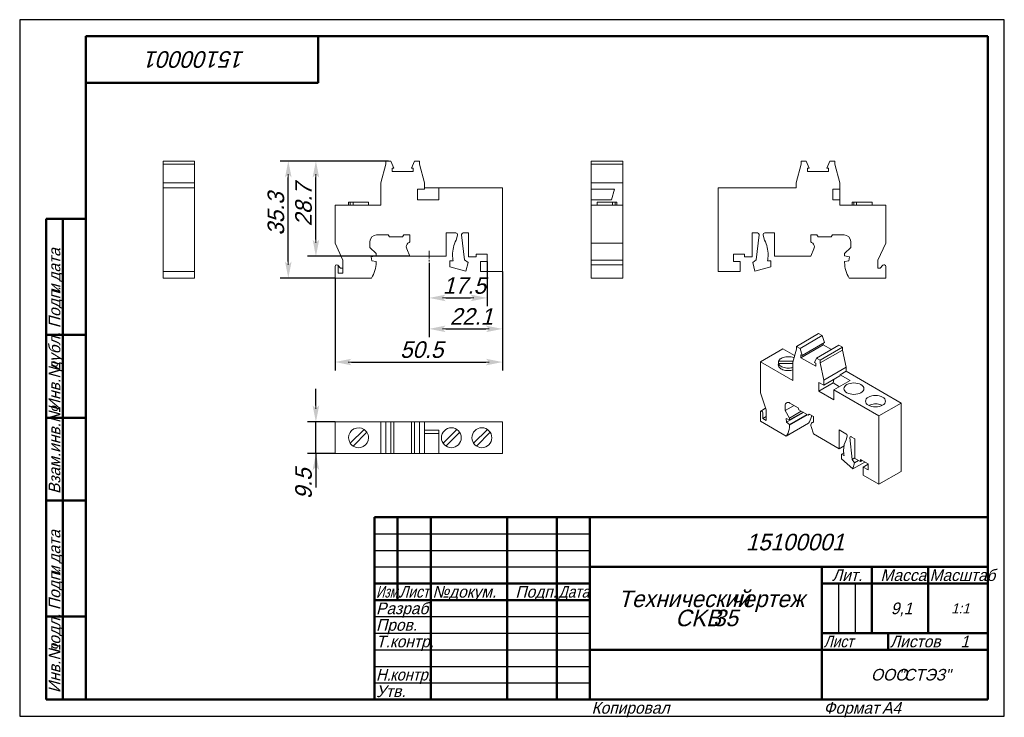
# Model space of a CAD drawing. Header units: millimetres. Extents: x 0 to 297, y 0 to 210.
import ezdxf

# ---------------------------------------------------------------- set-up
doc = ezdxf.new("R2010")
doc.units = ezdxf.units.MM
doc.linetypes.add('CENTER_per1_scale0.070669', pattern=[3.59, 2.24375, -0.44875, 0.44875, -0.44875])
doc.styles.add('TextStyle_1', font='T-FLEX Type A.TTF', dxfattribs={"oblique": 15, "height": 5})
doc.styles.add('TextStyle_2', font='T-FLEX Type A.TTF', dxfattribs={"oblique": 15, "height": 3.5})
doc.styles.add('TextStyle_3', font='T-FLEX Type A.TTF', dxfattribs={"width": 0.744064, "oblique": 15, "height": 3.5})
doc.styles.add('TextStyle_4', font='T-FLEX Type A.TTF', dxfattribs={"width": 0.883061, "oblique": 15, "height": 3.5})
doc.styles.add('TextStyle_5', font='T-FLEX Type A.TTF', dxfattribs={"width": 0.94413, "oblique": 15, "height": 3.5})
doc.styles.add('TextStyle_6', font='T-FLEX Type A.TTF', dxfattribs={"width": 0.98844, "oblique": 15, "height": 3.5})
doc.styles.add('TextStyle_7', font='T-FLEX Type A.TTF', dxfattribs={"oblique": 15, "height": 5})
doc.styles.add('TextStyle_8', font='T-FLEX Type A.TTF', dxfattribs={"oblique": 15, "height": 3})
doc.styles.add('TextStyle_9', font='T-FLEX Type A.TTF', dxfattribs={"oblique": 15, "height": 3.5})
doc.dimstyles.new('DIM_ST_1', dxfattribs={"dimtxt": 5, "dimasz": 5, "dimexe": 2.5, "dimexo": 0, "dimtad": 1, "dimrnd": 0.01, "dimdsep": 46, "dimtxsty": 'TextStyle_1', "dimblk": 'Arrow_3_C7_Status', "dimcen": 0.09, "dimclrd": 7, "dimclre": 7, "dimclrt": 7, "dimazin": 0, "dimtfac": 1, "dimtdec": 0, "dimtmove": 0, "dimatfit": 0, "dimldrblk": 'NONE', "dimfxl": 1, "dimtvp": 1, "dimtolj": 1, "dimarcsym": 0})
doc.dimstyles.new('DIM_ST_2', dxfattribs={"dimtxt": 5, "dimasz": 5, "dimexe": 2.5, "dimexo": 0, "dimtad": 1, "dimrnd": 0.01, "dimdsep": 46, "dimtxsty": 'TextStyle_1', "dimblk": 'Arrow_3_C7_Status', "dimcen": 0.09, "dimclrd": 7, "dimclre": 7, "dimclrt": 7, "dimazin": 0, "dimtfac": 1, "dimtdec": 0, "dimtmove": 0, "dimatfit": 0, "dimldrblk": 'NONE', "dimfxl": 1, "dimtvp": 1, "dimtolj": 1, "dimarcsym": 0})

# ---------------------------------------------------------------- blocks, each defined once
blk = doc.blocks.new('Arrow_3_C7_Status')
at = {"color": 7, "linetype": 'Continuous', "lineweight": 0}
blk.add_line((-1, 0), (-0.8, 0), dxfattribs=at)
at = {"color": 7}
blk.add_solid([(-1, -0.2), (0, 0), (-0.8, 0), (-1, 0.2)], dxfattribs=at)
blk = doc.blocks.new('*D5')
at = {"color": 7, "lineweight": -2}
for p, q in [((123.51, 136.68), (123.51, 123.61)), ((141.01, 137.09), (141.01, 123.61)), ((128.51, 126.11), (136.01, 126.11))]:
    blk.add_line(p, q, dxfattribs=at)
at = {"layer": 'Defpoints', "color": 0}
for p in [(123.51, 136.68), (141.01, 137.09), (141.01, 126.11)]:
    blk.add_point(p, dxfattribs=at)
at = {"color": 7, "lineweight": -2, "xscale": 5, "yscale": 5, "zscale": 5, "rotation": 180}
blk.add_blockref('Arrow_3_C7_Status', (123.51, 126.11), dxfattribs=at)
at = {"color": 7, "lineweight": -2, "xscale": 5, "yscale": 5, "zscale": 5}
blk.add_blockref('Arrow_3_C7_Status', (141.01, 126.11), dxfattribs=at)
blk = doc.blocks.new('_None')
blk = doc.blocks.new('*D6')
at = {"color": 7, "lineweight": -2}
for p, q in [((123.51, 136.68), (123.51, 114.27)), ((145.61, 134.09), (145.61, 114.27)), ((128.51, 116.77), (140.61, 116.77))]:
    blk.add_line(p, q, dxfattribs=at)
at = {"layer": 'Defpoints', "color": 0}
for p in [(123.51, 136.68), (145.61, 134.09), (145.61, 116.77)]:
    blk.add_point(p, dxfattribs=at)
at = {"color": 7, "lineweight": -2, "xscale": 5, "yscale": 5, "zscale": 5, "rotation": 180}
blk.add_blockref('Arrow_3_C7_Status', (123.51, 116.77), dxfattribs=at)
at = {"color": 7, "lineweight": -2, "xscale": 5, "yscale": 5, "zscale": 5}
blk.add_blockref('Arrow_3_C7_Status', (145.61, 116.77), dxfattribs=at)
blk = doc.blocks.new('*D7')
at = {"color": 7, "lineweight": -2}
for p, q in [((145.61, 134.09), (145.61, 104.27)), ((95.11, 132.09), (95.11, 104.27)), ((100.11, 106.77), (140.61, 106.77))]:
    blk.add_line(p, q, dxfattribs=at)
at = {"layer": 'Defpoints', "color": 0}
for p in [(145.61, 134.09), (95.11, 132.09), (145.61, 106.77)]:
    blk.add_point(p, dxfattribs=at)
at = {"color": 7, "lineweight": -2, "xscale": 5, "yscale": 5, "zscale": 5}
for p, rotation in [((95.11, 106.77), 180), ((145.61, 106.77), 360)]:
    blk.add_blockref('Arrow_3_C7_Status', p, dxfattribs=dict(at, rotation=rotation))
blk = doc.blocks.new('*D8')
at = {"color": 7, "lineweight": -2}
for p, q in [((110.41, 167.39), (86.85, 167.39)), ((89.35, 143.69), (89.35, 162.39)), ((117.67, 138.69), (86.85, 138.69))]:
    blk.add_line(p, q, dxfattribs=at)
at = {"layer": 'Defpoints', "color": 0}
for p in [(89.35, 167.39), (110.41, 167.39), (117.67, 138.69)]:
    blk.add_point(p, dxfattribs=at)
at = {"color": 7, "lineweight": -2, "xscale": 5, "yscale": 5, "zscale": 5}
for p, rotation in [((89.35, 167.39), 90), ((89.35, 138.69), 270)]:
    blk.add_blockref('Arrow_3_C7_Status', p, dxfattribs=dict(at, rotation=rotation))
blk = doc.blocks.new('*D9')
at = {"color": 7, "lineweight": -2}
for p, q in [((111.2, 167.39), (78.52, 167.39)), ((81.02, 137.09), (81.02, 162.39)), ((95.11, 132.09), (78.52, 132.09))]:
    blk.add_line(p, q, dxfattribs=at)
at = {"layer": 'Defpoints', "color": 0}
for p in [(81.02, 167.39), (111.2, 167.39), (95.11, 132.09)]:
    blk.add_point(p, dxfattribs=at)
at = {"color": 7, "lineweight": -2, "xscale": 5, "yscale": 5, "zscale": 5}
for p, rotation in [((81.02, 167.39), 90), ((81.02, 132.09), 270)]:
    blk.add_blockref('Arrow_3_C7_Status', p, dxfattribs=dict(at, rotation=rotation))
blk = doc.blocks.new('*D10')
at = {"color": 7, "lineweight": -2}
for p, q in [((89.35, 93.7), (89.35, 98.7)), ((95.11, 88.7), (86.85, 88.7)), ((89.35, 79.2), (89.35, 88.7)), ((95.11, 79.2), (86.85, 79.2)), ((89.35, 79.2), (89.35, 68.96)), ((89.35, 74.2), (89.35, 69.2))]:
    blk.add_line(p, q, dxfattribs=at)
at = {"layer": 'Defpoints', "color": 0}
for p in [(89.35, 88.7), (95.11, 88.7), (95.11, 79.2)]:
    blk.add_point(p, dxfattribs=at)
at = {"color": 7, "lineweight": -2, "xscale": 5, "yscale": 5, "zscale": 5}
for p, rotation in [((89.35, 88.7), 270), ((89.35, 79.2), 90)]:
    blk.add_blockref('Arrow_3_C7_Status', p, dxfattribs=dict(at, rotation=rotation))
blk = doc.blocks.new('_FR1Страница_1')
at = {"color": 7, "linetype": 'Continuous', "lineweight": 25}
for p, q in [((0, 210), (0, 0)), ((297, 210), (0, 210)), ((297, 0), (297, 210)), ((107, 55), (172, 55)), ((107, 50), (172, 50)), ((107, 45), (172, 45)), ((247, 40), (247, 25)), ((252, 40), (252, 25)), ((107, 30), (172, 30)), ((107, 25), (172, 25)), ((107, 20), (172, 20)), ((242, 20), (292, 20)), ((262, 20), (262, 20)), ((107, 15), (172, 15)), ((107, 10), (172, 10)), ((0, 0), (297, 0))]:
    blk.add_line(p, q, dxfattribs=at)
at = {"color": 7, "linetype": 'Continuous', "lineweight": 50}
for p, q in [((20, 5), (20, 205)), ((20, 205), (292, 205)), ((90, 191), (90, 205)), ((292, 205), (292, 5)), ((20, 191), (90, 191)), ((8, 5), (8, 150)), ((8, 150), (20, 150)), ((13, 150), (13, 5)), ((8, 115), (20, 115)), ((8, 90), (20, 90)), ((20, 65), (8, 65)), ((107, 5), (107, 60)), ((107, 60), (292, 60)), ((114, 60), (114, 35)), ((124, 60), (124, 5)), ((147, 60), (147, 5)), ((162, 60), (162, 5)), ((172, 60), (172, 5)), ((172, 45), (292, 45)), ((242, 45), (242, 5)), ((257, 45), (257, 25)), ((274, 45), (274, 25)), ((107, 40), (172, 40)), ((242, 40), (292, 40)), ((107, 35), (172, 35)), ((8, 30), (20, 30)), ((242, 25), (292, 25)), ((262, 25), (262, 20)), ((172, 20), (292, 20)), ((20, 5), (8, 5)), ((292, 5), (20, 5))]:
    blk.add_line(p, q, dxfattribs=at)
at = {"color": 7, "oblique": 15}
for s, height, rotation, style, p in [('15100001', 5, 180, 'TextStyle_7', (67.98, 200.5)), ('дата', 3.5, 90, 'TextStyle_2', (12.25, 131.01)), ('Подп.', 3.5, 90, 'TextStyle_2', (12.25, 117)), ('и', 3.5, 90, 'TextStyle_2', (12.25, 127.51)), ('дубл.', 3.5, 90, 'TextStyle_2', (12.25, 104.01)), ('Инв.№', 3.5, 90, 'TextStyle_2', (12.25, 92)), ('Взам.инв.№', 3.5, 90, 'TextStyle_2', (12.25, 67)), ('дата', 3.5, 90, 'TextStyle_2', (12.25, 46.01)), ('Подп.', 3.5, 90, 'TextStyle_2', (12.25, 32)), ('и', 3.5, 90, 'TextStyle_2', (12.25, 42.51)), ('подл.', 3.5, 90, 'TextStyle_2', (12.25, 19.01)), ('Инв.№', 3.5, 90, 'TextStyle_2', (12.25, 7))]:
    blk.add_text(s, height=height, rotation=rotation, dxfattribs=dict(at, style=style)).set_placement(p)
for s, height, style, p in [('15100001', 5, 'TextStyle_7', (219.02, 50)), ('Лит.', 3.5, 'TextStyle_2', (245.03, 40.76)), ('Масса', 3.5, 'TextStyle_2', (259.65, 40.76)), ('№', 3.5, 'TextStyle_2', (124.5, 35.75)), ('Подп.', 3.5, 'TextStyle_2', (149.53, 35.75)), ('докум.', 3.5, 'TextStyle_2', (129.5, 35.75)), ('Технический', 5, 'TextStyle_7', (180.55, 32.88)), ('чертеж', 5, 'TextStyle_7', (214.51, 32.88)), ('Разраб.', 3.5, 'TextStyle_2', (107.5, 30.75)), ('9,1', 3.5, 'TextStyle_2', (262.78, 30.75)), ('1:1', 3, 'TextStyle_8', (280.99, 31)), ('CKB', 5, 'TextStyle_7', (197.75, 27.12)), ('35', 5, 'TextStyle_7', (209.19, 27.12)), ('Пров.', 3.5, 'TextStyle_2', (107.5, 25.75)), ('Т.контр.', 3.5, 'TextStyle_2', (107.5, 20.75)), ('Листов', 3.5, 'TextStyle_2', (262.5, 20.75)), ('1', 3.5, 'TextStyle_9', (283.78, 20.75)), ('ООО', 3.5, 'TextStyle_2', (256.78, 10.75)), ('"СТЭЗ"', 3.5, 'TextStyle_2', (265.03, 10.75)), ('Утв.', 3.5, 'TextStyle_2', (107.5, 5.75)), ('Копировал', 3.5, 'TextStyle_2', (172.5, 0.75)), ('Формат', 3.5, 'TextStyle_2', (242.5, 0.75)), ('A4', 3.5, 'TextStyle_2', (260.12, 0.75))]:
    blk.add_text(s, height=height, dxfattribs=dict(at, style=style)).set_placement(p)
for s, style, width, p in [('Масштаб', 'TextStyle_6', 0.98844, (274.5, 40.76)), ('Изм.', 'TextStyle_3', 0.744064, (107.5, 35.75)), ('Лист', 'TextStyle_4', 0.883061, (114.5, 35.75)), ('Дата', 'TextStyle_4', 0.883061, (162.5, 35.75)), ('Лист', 'TextStyle_4', 0.883061, (242.5, 20.75)), ('Н.', 'TextStyle_5', 0.94413, (107.5, 10.75)), ('контр.', 'TextStyle_5', 0.94413, (111.75, 10.75))]:
    blk.add_text(s, height=3.5, dxfattribs=dict(at, style=style, width=width)).set_placement(p)
blk = doc.blocks.new('Страница_1')
at = {"color": 7, "linetype": 'Continuous', "lineweight": 20}
for p, q in [((52.757, 167.393), (43.257, 167.393)), ((43.257, 167.393), (43.257, 166.393)), ((52.757, 166.393), (43.257, 166.393)), ((43.257, 166.393), (43.257, 160.795)), ((52.757, 167.393), (52.757, 166.393)), ((52.757, 166.393), (52.757, 160.795)), ((108.914, 160.795), (110.414, 166.393)), ((110.414, 166.393), (110.414, 167.393)), ((110.414, 167.393), (111.976, 167.393)), ((111.976, 167.393), (112.876, 165.273)), ((118.152, 165.273), (119.052, 167.393)), ((119.052, 167.393), (120.614, 167.393)), ((120.614, 167.393), (120.614, 166.393)), ((120.614, 166.393), (122.114, 160.795)), ((172.415, 167.393), (181.915, 167.393)), ((172.415, 166.393), (172.415, 167.393)), ((172.415, 160.795), (172.415, 166.393)), ((172.415, 166.393), (181.915, 166.393)), ((181.915, 166.393), (181.915, 167.393)), ((181.915, 160.795), (181.915, 166.393)), ((235.714, 166.393), (234.214, 160.795)), ((235.714, 167.393), (235.714, 166.393)), ((237.276, 167.393), (235.714, 167.393)), ((238.176, 165.273), (237.276, 167.393)), ((244.353, 167.393), (243.453, 165.273)), ((245.914, 167.393), (244.353, 167.393)), ((245.914, 166.393), (245.914, 167.393)), ((247.414, 160.795), (245.914, 166.393)), ((112.364, 165.273), (112.364, 164.193)), ((112.876, 165.273), (112.364, 165.273)), ((112.364, 164.193), (118.664, 164.193)), ((118.152, 165.273), (118.664, 165.273)), ((118.664, 165.273), (118.664, 164.193)), ((237.664, 164.193), (237.664, 165.273)), ((237.664, 165.273), (238.176, 165.273)), ((243.964, 164.193), (237.664, 164.193)), ((243.453, 165.273), (243.964, 165.273)), ((243.964, 165.273), (243.964, 164.193)), ((43.257, 160.795), (43.257, 159.301)), ((52.757, 160.795), (43.257, 160.795)), ((52.757, 160.795), (52.757, 159.293)), ((108.914, 154.093), (108.914, 160.795)), ((122.114, 160.795), (122.114, 158.893)), ((172.415, 160.795), (181.915, 160.795)), ((172.415, 158.893), (172.415, 160.795)), ((181.915, 154.093), (181.915, 160.795)), ((234.214, 160.795), (234.214, 159.293)), ((247.414, 158.893), (247.414, 160.795)), ((43.257, 159.293), (52.757, 159.293)), ((43.257, 159.293), (43.257, 134.093)), ((52.757, 159.293), (52.757, 134.093)), ((120.014, 155.693), (120.014, 158.893)), ((120.014, 158.893), (122.114, 158.893)), ((122.114, 159.293), (126.414, 159.293)), ((126.414, 159.293), (126.414, 155.693)), ((126.414, 159.293), (145.614, 159.293)), ((145.614, 159.293), (145.614, 134.093)), ((172.415, 158.893), (179.415, 158.893)), ((172.415, 158.893), (172.415, 155.693)), ((179.415, 158.893), (178.558, 155.693)), ((210.714, 159.293), (210.714, 134.093)), ((234.214, 159.293), (210.714, 159.293)), ((247.414, 158.893), (245.314, 158.893)), ((245.314, 158.893), (245.314, 155.693)), ((247.414, 158.893), (247.414, 155.693)), ((99.214, 154.998), (99.711, 154.998)), ((99.214, 154.998), (99.214, 154.093)), ((100.532, 154.998), (99.711, 154.998)), ((99.711, 154.093), (99.711, 154.998)), ((100.56, 154.998), (105.214, 154.998)), ((100.56, 154.093), (100.56, 154.998)), ((105.214, 154.093), (105.214, 154.998)), ((126.414, 155.693), (120.014, 155.693)), ((178.558, 155.693), (172.415, 155.693)), ((172.415, 154.093), (172.415, 155.693)), ((174.165, 154.998), (174.165, 154.093)), ((174.168, 154.998), (177.165, 154.998)), ((177.165, 154.998), (178.819, 154.998)), ((178.819, 154.093), (178.819, 154.998)), ((179.668, 154.998), (178.827, 154.998)), ((179.668, 154.093), (179.668, 154.998)), ((179.668, 154.998), (180.162, 154.998)), ((180.165, 154.093), (180.165, 154.998)), ((245.314, 155.693), (247.414, 155.693)), ((247.414, 154.093), (247.414, 155.693)), ((251.114, 154.998), (251.114, 154.093)), ((251.114, 154.998), (251.612, 154.998)), ((252.432, 154.998), (251.612, 154.998)), ((251.612, 154.093), (251.612, 154.998)), ((252.46, 154.093), (252.46, 154.998)), ((252.46, 154.998), (257.114, 154.998)), ((257.114, 154.093), (257.114, 154.998)), ((95.114, 154.093), (108.914, 154.093)), ((95.114, 142.645), (95.114, 154.093)), ((181.915, 154.093), (172.415, 154.093)), ((172.415, 142.645), (172.415, 154.093)), ((181.915, 142.645), (181.915, 154.093)), ((261.214, 154.093), (247.414, 154.093)), ((261.214, 142.645), (261.214, 154.093)), ((131.562, 145.693), (128.614, 145.693)), ((128.614, 145.693), (128.614, 138.693)), ((135.414, 145.693), (133.779, 145.693)), ((135.414, 138.493), (135.414, 145.693)), ((220.914, 145.693), (222.549, 145.693)), ((220.914, 138.493), (220.914, 145.693)), ((224.766, 145.693), (227.714, 145.693)), ((227.714, 145.693), (227.714, 138.693)), ((97.514, 137.498), (95.114, 142.645)), ((105.664, 143.093), (105.664, 141.343)), ((111.168, 145.093), (107.664, 145.093)), ((111.514, 144.493), (111.168, 145.093)), ((115.514, 144.493), (111.514, 144.493)), ((115.861, 145.093), (115.514, 144.493)), ((117.714, 145.093), (115.861, 145.093)), ((117.714, 143.279), (117.714, 145.093)), ((131.628, 143.504), (132.045, 145.064)), ((132.045, 145.064), (132.062, 145.193)), ((133.279, 145.193), (133.283, 145.132)), ((133.283, 145.132), (134.214, 137.548)), ((181.915, 142.645), (172.415, 142.645)), ((172.415, 137.498), (172.415, 142.645)), ((181.915, 137.498), (181.915, 142.645)), ((223.046, 145.132), (222.114, 137.548)), ((223.049, 145.193), (223.046, 145.132)), ((224.283, 145.064), (224.266, 145.193)), ((224.701, 143.504), (224.283, 145.064)), ((238.614, 143.279), (238.614, 145.093)), ((238.614, 145.093), (240.468, 145.093)), ((240.468, 145.093), (240.814, 144.493)), ((240.814, 144.493), (244.814, 144.493)), ((244.814, 144.493), (245.161, 145.093)), ((245.161, 145.093), (248.664, 145.093)), ((250.664, 143.093), (250.664, 141.343)), ((258.814, 137.498), (261.214, 142.645)), ((105.664, 141.343), (107.514, 139.493)), ((117.673, 138.693), (116.733, 140.907)), ((238.655, 138.693), (239.595, 140.907)), ((250.664, 141.343), (248.814, 139.493)), ((97.514, 133.593), (97.514, 137.498)), ((107.514, 138.76), (106.003, 138.493)), ((106.003, 138.493), (106.214, 137.293)), ((106.214, 137.293), (107.514, 137.093)), ((107.514, 139.493), (107.514, 138.76)), ((107.514, 137.093), (107.514, 136.793)), ((128.614, 138.693), (117.673, 138.693)), ((129.721, 137.258), (130.703, 137.258)), ((129.721, 135.491), (129.721, 137.258)), ((130.74, 137.258), (130.703, 137.258)), ((134.214, 137.548), (135.229, 136.81)), ((135.229, 136.81), (134.531, 134.202)), ((137.714, 138.493), (135.414, 138.493)), ((137.714, 139.293), (137.714, 138.493)), ((141.014, 139.293), (137.714, 139.293)), ((138.963, 137.093), (141.014, 137.093)), ((138.963, 134.093), (138.963, 137.093)), ((141.014, 139.293), (141.014, 137.093)), ((172.415, 136.1), (172.415, 137.498)), ((181.915, 137.498), (172.415, 137.498)), ((181.915, 136.101), (181.915, 137.498)), ((215.314, 139.293), (215.314, 137.093)), ((215.314, 139.293), (218.614, 139.293)), ((215.314, 137.093), (217.366, 137.093)), ((217.366, 137.093), (217.366, 134.093)), ((218.614, 139.293), (218.614, 138.493)), ((218.614, 138.493), (220.914, 138.493)), ((222.114, 137.548), (221.099, 136.81)), ((221.099, 136.81), (221.798, 134.202)), ((225.589, 137.258), (225.626, 137.258)), ((225.626, 137.258), (226.607, 137.258)), ((226.607, 137.258), (226.607, 135.491)), ((227.714, 138.693), (238.655, 138.693)), ((248.814, 139.493), (248.814, 138.76)), ((248.814, 138.76), (250.326, 138.493)), ((250.114, 137.293), (248.814, 137.093)), ((248.814, 137.093), (248.814, 136.793)), ((250.326, 138.493), (250.114, 137.293)), ((258.814, 135.108), (258.814, 137.498)), ((43.257, 134.093), (52.757, 134.093)), ((43.257, 132.093), (43.257, 134.086)), ((52.757, 132.093), (52.757, 134.086)), ((95.114, 132.093), (95.114, 135.593)), ((95.968, 135.947), (96.807, 135.108)), ((96.114, 133.593), (96.114, 135.593)), ((97.514, 135.108), (96.807, 135.108)), ((134.531, 134.202), (129.721, 135.491)), ((145.614, 134.093), (138.963, 134.093)), ((181.915, 136.093), (172.415, 136.093)), ((172.415, 136.092), (172.415, 135.593)), ((172.415, 132.093), (172.415, 135.593)), ((181.915, 136.093), (181.915, 135.593)), ((181.915, 132.093), (181.915, 135.593)), ((210.714, 134.093), (217.366, 134.093)), ((221.798, 134.202), (226.607, 135.491)), ((258.814, 135.108), (259.522, 135.108)), ((260.361, 135.947), (259.522, 135.108)), ((261.214, 132.093), (261.214, 135.593)), ((43.257, 132.093), (52.757, 132.093)), ((106.12, 132.093), (95.114, 132.093)), ((97.514, 133.593), (96.114, 133.593)), ((181.915, 132.093), (172.415, 132.093)), ((250.208, 132.093), (261.214, 132.093)), ((240.993, 115.376), (234.276, 111.498)), ((235.38, 110.86), (242.098, 114.738)), ((240.993, 115.376), (242.098, 114.738)), ((242.098, 114.738), (242.734, 112.64)), ((223.457, 106.884), (230.174, 110.763)), ((230.174, 110.763), (233.745, 108.701)), ((233.215, 106.723), (234.276, 110.681)), ((234.276, 111.498), (235.38, 110.86)), ((234.276, 110.681), (234.276, 111.498)), ((235.38, 110.86), (236.016, 108.761)), ((242.372, 111.967), (235.655, 108.089)), ((236.016, 108.761), (242.734, 112.64)), ((240.384, 107.971), (247.101, 111.849)), ((248.206, 111.212), (241.488, 107.333)), ((248.206, 110.395), (241.488, 106.517)), ((242.372, 112.431), (242.372, 111.967)), ((242.372, 111.967), (244.839, 110.543)), ((247.101, 111.849), (248.206, 111.212)), ((248.206, 111.212), (248.206, 110.395)), ((248.206, 110.395), (249.266, 105.212)), ((233.292, 107.01), (228.897, 107.01)), ((228.897, 106.271), (228.897, 107.01)), ((235.655, 108.97), (235.655, 108.089)), ((236.016, 108.761), (235.655, 108.97)), ((235.655, 108.089), (240.109, 105.517)), ((239.747, 106.607), (240.384, 107.971)), ((240.384, 107.971), (241.488, 107.333)), ((241.488, 107.333), (241.488, 106.517)), ((223.457, 97.536), (223.457, 106.884)), ((223.457, 106.884), (233.215, 101.25)), ((228.897, 105.579), (228.897, 106.317)), ((228.897, 106.317), (233.215, 106.317)), ((233.215, 101.25), (233.215, 106.723)), ((239.747, 106.607), (240.109, 106.398)), ((240.109, 106.398), (240.109, 105.517)), ((241.488, 106.517), (242.549, 101.334)), ((249.266, 105.212), (242.549, 101.334)), ((249.266, 103.986), (247.499, 102.965)), ((249.266, 105.212), (249.266, 103.986)), ((249.266, 103.986), (265.883, 94.392)), ((242.549, 99.781), (247.423, 102.595)), ((242.549, 101.334), (242.549, 99.781)), ((245.54, 101.508), (245.332, 100.489)), ((250.539, 101.21), (245.589, 98.352)), ((247.499, 102.965), (247.423, 102.595)), ((247.499, 102.965), (250.539, 101.21)), ((241.064, 98.025), (241.064, 100.638)), ((241.064, 100.638), (242.549, 99.781)), ((241.064, 98.025), (245.332, 100.489)), ((245.589, 95.413), (241.064, 98.025)), ((245.332, 100.489), (247.311, 99.346)), ((245.589, 98.352), (259.166, 90.514)), ((245.589, 98.352), (245.589, 95.413)), ((225.154, 92.354), (223.457, 97.536)), ((224.996, 92.837), (223.56, 92.008)), ((225.154, 89.166), (225.154, 92.354)), ((230.917, 92.167), (233.569, 93.698)), ((230.917, 93.596), (230.917, 92.167)), ((230.917, 92.167), (232.225, 89.901)), ((234.809, 92.982), (232.331, 94.412)), ((235.053, 92.351), (234.809, 92.982)), ((237.882, 90.718), (235.053, 92.351)), ((259.166, 90.514), (265.883, 94.392)), ((265.883, 94.392), (265.883, 73.816)), ((223.457, 88.921), (223.457, 91.779)), ((224.164, 89.738), (224.164, 91.371)), ((224.164, 89.738), (225.154, 90.309)), ((225.154, 89.166), (224.164, 89.738)), ((231.156, 89.702), (231.306, 88.636)), ((232.225, 89.302), (231.156, 89.702)), ((236.397, 91.575), (231.306, 88.636)), ((235.761, 91.942), (232.225, 89.901)), ((236.279, 91.643), (232.225, 89.302)), ((237.458, 90.963), (232.225, 87.942)), ((237.67, 90.84), (232.225, 87.697)), ((232.225, 89.901), (232.225, 89.302)), ((238.127, 91.066), (237.882, 90.718)), ((238.306, 90.963), (237.882, 90.718)), ((239.438, 90.309), (238.127, 91.066)), ((239.438, 88.828), (239.438, 90.309)), ((259.166, 90.514), (259.166, 69.938)), ((95.114, 79.201), (95.114, 88.701)), ((95.114, 88.701), (108.914, 88.701)), ((103.868, 86.454), (99.711, 82.297)), ((108.914, 88.701), (110.414, 88.701)), ((108.914, 88.701), (108.914, 79.201)), ((110.414, 88.701), (111.976, 88.701)), ((110.414, 88.701), (110.414, 79.201)), ((111.976, 88.701), (112.876, 88.701)), ((111.976, 79.201), (111.976, 88.701)), ((112.876, 79.201), (112.876, 88.701)), ((112.884, 88.701), (118.145, 88.701)), ((118.152, 79.201), (118.152, 88.701)), ((118.152, 88.701), (119.052, 88.701)), ((119.052, 79.201), (119.052, 88.701)), ((119.052, 88.701), (120.614, 88.701)), ((120.614, 88.701), (122.114, 88.701)), ((120.614, 88.701), (120.614, 79.201)), ((122.114, 88.701), (122.114, 79.201)), ((122.114, 88.701), (145.614, 88.701)), ((122.114, 86.201), (126.414, 86.201)), ((126.414, 86.201), (126.414, 79.201)), ((127.711, 82.297), (131.868, 86.454)), ((141.068, 86.454), (136.911, 82.297)), ((145.614, 79.201), (145.614, 88.701)), ((231.24, 84.428), (223.457, 88.921)), ((231.24, 84.428), (237.957, 88.306)), ((231.306, 88.636), (232.225, 87.942)), ((232.225, 87.942), (232.225, 87.697)), ((239.409, 85.101), (238.744, 87.292)), ((239.43, 88.771), (238.97, 88.506)), ((249.23, 85.146), (247.145, 86.349)), ((247.145, 86.349), (247.145, 80.634)), ((100.56, 81.448), (104.717, 85.605)), ((122.114, 85.237), (126.414, 85.237)), ((132.717, 85.605), (128.56, 81.448)), ((137.76, 81.448), (141.917, 85.605)), ((247.145, 80.634), (239.409, 85.101)), ((249.276, 83.332), (249.571, 84.435)), ((249.571, 84.435), (249.583, 84.533)), ((250.444, 84.037), (250.446, 83.985)), ((250.446, 83.985), (251.105, 77.412)), ((251.953, 83.573), (250.797, 84.241)), ((251.953, 77.695), (251.953, 83.573)), ((247.145, 80.634), (248.66, 81.509)), ((95.114, 79.201), (108.914, 79.201)), ((108.914, 79.201), (110.414, 79.201)), ((110.414, 79.201), (111.976, 79.201)), ((111.976, 79.201), (112.876, 79.201)), ((112.884, 79.201), (118.145, 79.201)), ((118.152, 79.201), (119.052, 79.201)), ((119.052, 79.201), (120.614, 79.201)), ((120.614, 79.201), (122.114, 79.201)), ((126.414, 79.201), (122.122, 79.201)), ((126.414, 79.201), (145.614, 79.201)), ((247.928, 79.01), (248.562, 79.376)), ((247.928, 77.567), (247.928, 79.01)), ((247.928, 79.01), (248.622, 78.609)), ((251.329, 74.552), (247.928, 77.567)), ((248.648, 78.594), (248.622, 78.609)), ((251.953, 77.902), (251.105, 77.412)), ((251.105, 77.412), (251.823, 76.396)), ((253.58, 76.756), (251.953, 77.695)), ((253.58, 77.409), (253.58, 76.756)), ((255.913, 76.062), (253.58, 77.409)), ((251.329, 74.552), (254.929, 76.63)), ((251.823, 76.396), (251.329, 74.552)), ((253.013, 77.083), (251.823, 76.396)), ((253.58, 76.756), (254.145, 77.082)), ((254.462, 75.103), (255.913, 75.94)), ((254.462, 72.653), (254.462, 75.103)), ((254.462, 75.103), (255.913, 74.265)), ((255.913, 76.062), (255.913, 74.265)), ((259.166, 69.938), (254.462, 72.653)), ((259.166, 69.938), (265.883, 73.816))]:
    blk.add_line(p, q, dxfattribs=at)
at = {"color": 7, "linetype": 'CENTER_per1_scale0.070669', "lineweight": 5}
blk.add_line((123.514, 140.27), (123.514, 136.68), dxfattribs=at)
at = {"color": 7, "lineweight": 20, "flags": 128}
for points in [[(229.715, 107.888), (229.429, 107.697), (229.194, 107.484), (229.015, 107.253), (228.897, 107.01)], [(233.576, 108.07), (233.433, 108.13), (233.078, 108.24), (232.7, 108.322), (232.306, 108.374), (231.904, 108.395), (231.501, 108.385), (231.104, 108.343), (230.72, 108.271), (230.356, 108.17), (230.019, 108.042), (229.715, 107.888)], [(228.897, 106.317), (229.004, 106.092), (229.162, 105.878), (229.369, 105.678), (229.621, 105.496), (229.913, 105.334), (230.239, 105.197), (230.595, 105.087), (230.972, 105.005), (231.366, 104.953), (231.768, 104.932), (232.171, 104.942), (232.569, 104.984), (232.953, 105.056), (233.215, 105.129)], [(228.897, 105.579), (229.004, 105.354), (229.162, 105.139), (229.369, 104.939), (229.621, 104.757), (229.913, 104.596), (230.239, 104.459), (230.595, 104.348), (230.972, 104.266), (231.366, 104.214), (231.768, 104.193), (232.171, 104.204), (232.569, 104.245), (232.953, 104.317), (233.215, 104.39)], [(249.514, 99.964), (249.141, 99.702), (248.863, 99.403), (248.693, 99.078), (248.635, 98.74), (248.693, 98.402), (248.863, 98.077), (249.141, 97.777), (249.514, 97.515), (249.968, 97.3), (250.487, 97.14), (251.05, 97.041), (251.635, 97.008), (252.22, 97.041), (252.783, 97.14), (253.302, 97.3), (253.756, 97.515)], [(253.756, 97.515), (254.13, 97.777), (254.407, 98.077), (254.577, 98.402), (254.635, 98.74), (254.577, 99.078), (254.407, 99.403), (254.13, 99.702), (253.756, 99.964), (253.302, 100.18), (252.783, 100.34), (252.22, 100.439), (251.635, 100.472), (251.05, 100.439), (250.487, 100.34), (249.968, 100.18), (249.514, 99.964)], [(256.019, 96.209), (255.646, 95.946), (255.369, 95.647), (255.198, 95.322), (255.141, 94.984), (255.198, 94.646), (255.369, 94.321), (255.646, 94.022), (256.019, 93.759), (256.474, 93.544), (256.992, 93.384), (257.555, 93.285), (258.141, 93.252), (258.726, 93.285), (259.289, 93.384), (259.807, 93.544), (260.262, 93.759)], [(260.262, 93.759), (260.635, 94.022), (260.912, 94.321), (261.083, 94.646), (261.141, 94.984), (261.083, 95.322), (260.912, 95.647), (260.635, 95.946), (260.262, 96.209), (259.807, 96.424), (259.289, 96.584), (258.726, 96.683), (258.141, 96.716), (257.555, 96.683), (256.992, 96.584), (256.474, 96.424), (256.019, 96.209)], [(232.331, 94.412), (232.055, 94.54), (231.79, 94.6), (231.545, 94.591), (231.331, 94.511), (231.155, 94.365), (231.025, 94.159), (230.944, 93.899), (230.917, 93.596)], [(260.142, 93.702), (260.064, 93.745), (259.738, 93.882), (259.382, 93.993), (259.004, 94.074), (258.611, 94.126), (258.208, 94.147), (257.805, 94.137), (257.408, 94.095), (257.024, 94.023), (256.66, 93.922), (256.323, 93.794), (256.14, 93.702)], [(224.164, 91.371), (224.137, 91.543), (224.06, 91.719), (223.946, 91.874), (223.81, 91.983), (223.675, 92.03), (223.56, 92.008), (223.484, 91.92), (223.457, 91.779)], [(237.957, 88.306), (238.24, 88.733), (238.478, 89.212), (238.668, 89.74), (238.809, 90.313), (238.859, 90.643)], [(231.24, 84.428), (231.523, 84.855), (231.76, 85.334), (231.95, 85.862), (232.092, 86.434), (232.184, 87.048), (232.225, 87.697)], [(239.243, 88.576), (239.003, 88.523), (238.817, 88.37), (238.7, 88.13), (238.66, 87.819)], [(239.243, 88.576), (239.323, 88.594), (239.385, 88.645), (239.424, 88.725), (239.438, 88.828)], [(249.276, 83.332), (248.955, 82.65), (248.722, 81.881), (248.581, 81.034), (248.534, 80.12)], [(249.583, 84.533), (249.556, 84.705), (249.48, 84.882), (249.365, 85.037), (249.23, 85.146)], [(250.797, 84.241), (250.662, 84.288), (250.547, 84.266), (250.471, 84.177), (250.444, 84.037)]]:
    blk.add_lwpolyline(points, dxfattribs=at)
at = {"color": 7, "linetype": 'Continuous', "lineweight": 20}
for centre, radius, start, end in [((131.562, 145.193), 0.5, 0, 90), ((133.779, 145.193), 0.5, 90, 180), ((222.549, 145.193), 0.5, 0, 90), ((224.766, 145.193), 0.5, 90, 180), ((107.664, 143.093), 2, 90, 180), ((118.114, 141.493), 1.5, 116.74368, 180), ((117.214, 143.279), 0.5, 296.74368, 0.00001), ((140.579, 139.046), 10, 153.52166, 180), ((215.75, 139.046), 10, 360, 26.47834), ((239.114, 143.279), 0.5, 179.99998, 243.25632), ((238.214, 141.493), 1.5, 0, 63.25632), ((248.664, 143.093), 2, 0, 90), ((118.114, 141.493), 1.5, 179.99999, 203), ((238.214, 141.493), 1.5, 337, 0.00001), ((98.018, 137.053), 9.5, 328.53022, 358.43495), ((140.579, 139.046), 10, 180, 190.29725), ((215.75, 139.046), 10, 349.70275, 360), ((258.311, 137.053), 9.5, 181.56505, 211.46978), ((95.614, 135.593), 0.5, 0.00001, 180), ((260.714, 135.593), 0.5, 0.00001, 135), ((229.856, 105.925), 1.02, 160.15055, 199.84945), ((229.878, 105.719), 1.02, 164.06223, 176.08831), ((102.214, 83.951), 3, 56.53696, 180), ((102.214, 83.951), 3, 33.46304, 56.53696), ((130.214, 83.951), 3, 360, 180), ((139.414, 83.951), 3, 360, 180), ((240.496, 87.842), 1.837, 180.72881, 197.44349), ((102.214, 83.951), 3, 180, 213.46304), ((102.214, 83.951), 3, 236.53696, 0.00001), ((102.214, 83.951), 3, 360, 33.46304), ((130.214, 83.951), 3, 180, 0), ((139.414, 83.951), 3, 180, 0), ((102.214, 83.951), 3, 213.46304, 236.53696), ((259.242, 80.152), 10.708, 180.1745, 188.36593)]:
    blk.add_arc(centre, radius, start, end, dxfattribs=at)
blk.add_blockref('_FR1Страница_1', (0, 0))
at = {"color": 7, "style": 'TextStyle_1', "oblique": 15}
for s, p in [('28.7', (88.1, 147.686)), ('35.3', (79.77, 144.918)), ('9.5', (88.1, 65.386))]:
    blk.add_text(s, height=5, rotation=90, dxfattribs=at).set_placement(p)
for s, p in [('17.5', (127.619, 127.36)), ('22.1', (129.742, 118.02)), ('50.5', (114.737, 108.02))]:
    blk.add_text(s, height=5, dxfattribs=at).set_placement(p)
for base, p1, p2, dimstyle, picture, middle in [((81.02, 167.393), (95.114, 132.093), (111.195, 167.393), 'DIM_ST_2', '*D9', (81.02, 149.743)), ((89.35, 167.393), (117.673, 138.693), (110.414, 167.393), 'DIM_ST_2', '*D8', (89.35, 153.043)), ((89.35, 88.701), (95.114, 79.201), (95.114, 88.701), 'DIM_ST_1', '*D10', (89.35, 68.959))]:
    dim = blk.add_linear_dim(base=base, p1=p1, p2=p2, angle=90, text=' ', dimstyle=dimstyle)
    dim.commit()
    dim.dimension.update_dxf_attribs({"geometry": picture, "text_midpoint": middle, "dimtype": 160})
for base, p1, p2, picture, middle in [((141.014, 126.11), (123.514, 136.68), (141.014, 137.093), '*D5', (132.264, 126.11)), ((145.614, 116.77), (123.514, 136.68), (145.614, 134.093), '*D6', (134.564, 116.77)), ((145.614, 106.77), (95.114, 132.093), (145.614, 134.093), '*D7', (119.74, 106.77))]:
    dim = blk.add_linear_dim(base=base, p1=p1, p2=p2, text=' ', dimstyle='DIM_ST_1')
    dim.commit()
    dim.dimension.update_dxf_attribs({"geometry": picture, "text_midpoint": middle, "dimtype": 160})

msp = doc.modelspace()

# ---------------------------------------------------------------- block references
msp.add_blockref('Страница_1', (0, 0))

doc.saveas('drawing.dxf')
